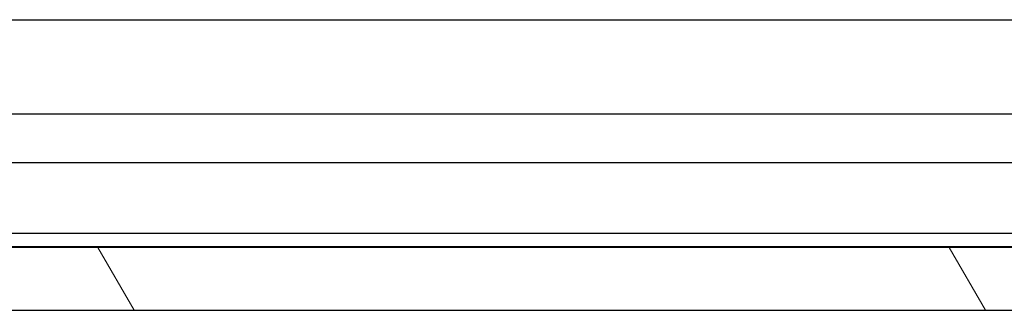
# Model space of a CAD drawing. Header units: millimetres. Extents: x 64 to 1798, y 64 to 1382.
# Tile 37 of 76: x 591.33 to 619.6, y 1171.47 to 1179.82. Entities that reach past the tile are written whole.
import ezdxf

# ---------------------------------------------------------------- set-up
doc = ezdxf.new("R2010")
doc.units = ezdxf.units.MM
doc.header["$LTSCALE"] = 6.666667
doc.layers.add('Hatch (ANSI)', color=7, linetype='Continuous', lineweight=18)
doc.layers.add('Visible (ANSI)', color=7, linetype='Continuous', lineweight=25)

msp = doc.modelspace()

# ---------------------------------------------------------------- hatches: boundary and pattern name
at = {"layer": 'Hatch (ANSI)'}
h = msp.add_hatch(dxfattribs=at)
h.set_pattern_fill('ANSI31', color=256, scale=169.333333, angle=75, style=0)
h.set_pattern_definition([(120, (0, 0), (-18.33087, -10.58333), [])])
h.paths.add_polyline_path([(630.621, 1171.4696), (631.8402, 1172.8721), (631.8402, 1173.273), (241.0612, 1173.273), (241.0612, 1172.8721), (242.2804, 1171.4696)])
h.paths.add_polyline_path([(640.1714, 1171.4696), (640.1714, 1173.273), (635.9042, 1173.273), (635.9042, 1172.8721), (637.1234, 1171.4696)])
h.paths.add_polyline_path([(232.73, 1173.273), (232.73, 1171.4696), (235.778, 1171.4696), (236.9972, 1172.8721), (236.9972, 1173.273)])

# ---------------------------------------------------------------- linework, layer by layer
at = {"layer": 'Visible (ANSI)'}
for p, q in [((539.3086, 1179.8222), (632.691, 1179.8222)), ((539.4731, 1177.1155), (632.8794, 1177.1155)), ((629.0946, 1175.7116), (541.3007, 1175.7116)), ((628.4686, 1173.6796), (541.3007, 1173.6796)), ((631.8402, 1173.273), (241.0612, 1173.273)), ((632.577, 1173.2986), (539.4731, 1173.2986)), ((242.2804, 1171.4696), (630.621, 1171.4696))]:
    msp.add_line(p, q, dxfattribs=at)

doc.saveas('drawing.dxf')
